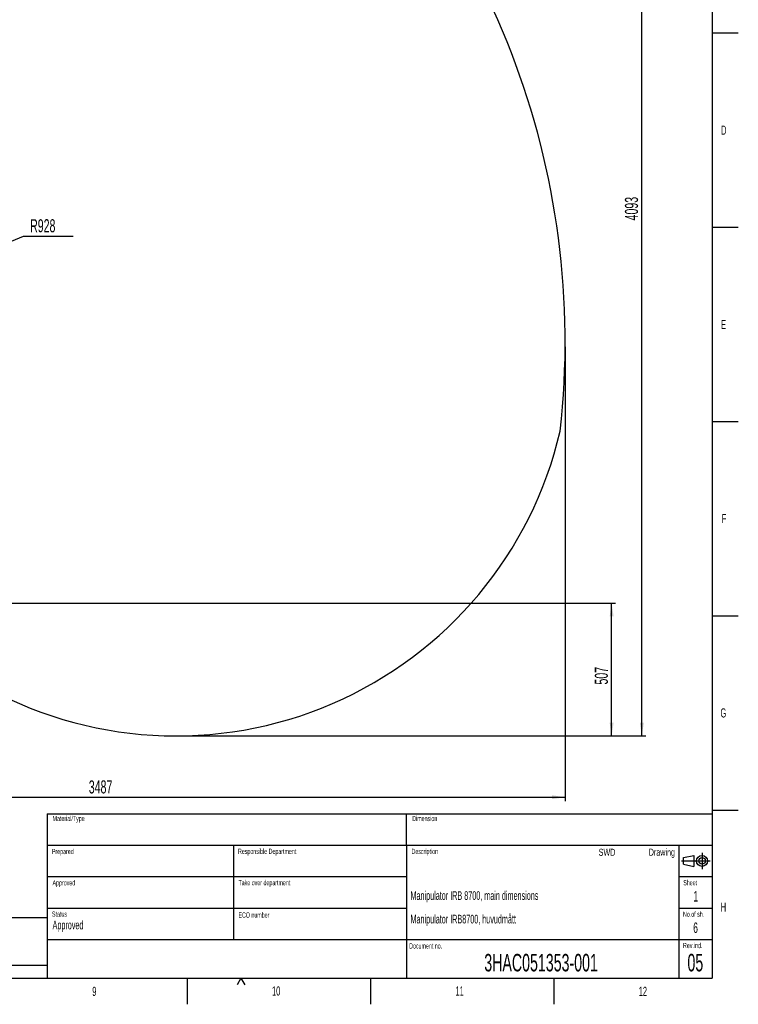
# Model space of a CAD drawing. Extents: x 0 to 8410, y 0 to 5940.
# Tile 112 of 158: x 5665 to 8410, y 0 to 3763. Entities that reach past the tile are written whole.
import ezdxf

# ---------------------------------------------------------------- set-up
doc = ezdxf.new("R2010")
doc.units = 0
doc.header["$LTSCALE"] = 10
doc.linetypes.add('CENTERX2', pattern=[20.32, 12.7, -2.54, 2.54, -2.54])
doc.layers.get('0').update_dxf_attribs({"linetype": 'CONTINUOUS'})
doc.styles.add('SLDTEXTSTYLE0', font='TXT', dxfattribs={"width": 0.605})
doc.dimstyles.new('SLDDIMSTYLE0', dxfattribs={"dimtxt": 50, "dimasz": 50, "dimexe": 0, "dimexo": 0.0625, "dimgap": 12.5, "dimtad": 0, "dimtih": 1, "dimtoh": 1, "dimdec": 0, "dimrnd": 1e-09, "dimzin": 12, "dimtxsty": 'SLDTEXTSTYLE0', "dimsah": 1, "dimcen": 0, "dimazin": 3, "dimtfac": 1, "dimtofl": 0, "dimtmove": 0, "dimatfit": 3, "dimtolj": 1, "dimtzin": 12})
doc.dimstyles.new('SLDDIMSTYLE1', dxfattribs={"dimtxt": 50, "dimasz": 50, "dimexe": 0, "dimexo": 0.0625, "dimgap": 12.5, "dimtad": 1, "dimdec": 1, "dimrnd": 1e-09, "dimzin": 12, "dimtxsty": 'SLDTEXTSTYLE0', "dimsah": 1, "dimcen": 0.09, "dimazin": 3, "dimtfac": 1, "dimtofl": 0, "dimtmove": 0, "dimatfit": 3, "dimtolj": 1, "dimtzin": 12})
doc.dimstyles.new('SLDDIMSTYLE2', dxfattribs={"dimtxt": 50, "dimasz": 50, "dimexe": 0, "dimexo": 0.0625, "dimgap": 12.5, "dimtad": 1, "dimdec": 0, "dimrnd": 1e-09, "dimzin": 12, "dimtxsty": 'SLDTEXTSTYLE0', "dimsah": 1, "dimcen": 0.09, "dimazin": 3, "dimtfac": 1, "dimtofl": 0, "dimtmove": 0, "dimatfit": 3, "dimtolj": 1, "dimtzin": 12})

# ---------------------------------------------------------------- blocks, each defined once
blk = doc.blocks.new('_D')
at = {"color": 7, "linetype": 'CONTINUOUS'}
for p, q in [((5541.7, 2880.5), (5679.6, 2936.2)), ((5679.6, 2936.2), (5868.8, 2936.2)), ((4681.6, 2533), (5541.7, 2880.5))]:
    blk.add_line(p, q, dxfattribs=at)
blk.add_solid([(5541.7, 2880.5), (5590.9, 2892.2), (5585.2, 2906.1)], dxfattribs=at)
at = {"color": 7, "linetype": 'CONTINUOUS', "insert": (5704.6, 3000.6), "char_height": 50, "attachment_point": 1, "style": 'SLDTEXTSTYLE0'}
blk.add_mtext('R928', dxfattribs=at)
blk = doc.blocks.new('_D_2')
at = {"color": 7, "linetype": 'CONTINUOUS'}
for p, q in [((4661.4, 1533), (7941.1, 1533)), ((7926.1, 1025.8), (7926.1, 1533)), ((6281.6, 1025.8), (7941.1, 1025.8))]:
    blk.add_line(p, q, dxfattribs=at)
for points in [[(7926.1, 1533), (7918.6, 1483), (7933.6, 1483)], [(7926.1, 1025.8), (7933.6, 1075.8), (7918.6, 1075.8)]]:
    blk.add_solid(points, dxfattribs=at)
at = {"color": 7, "linetype": 'CONTINUOUS', "insert": (7861.7, 1222.1), "char_height": 50, "attachment_point": 1, "rotation": 90, "style": 'SLDTEXTSTYLE0'}
blk.add_mtext('507', dxfattribs=at)
blk = doc.blocks.new('_D_3')
at = {"color": 7, "linetype": 'CONTINUOUS'}
for p, q in [((5824, 5119), (8056.4, 5119)), ((8041.4, 1025.8), (8041.4, 5119)), ((6281.6, 1025.8), (8056.4, 1025.8))]:
    blk.add_line(p, q, dxfattribs=at)
for points in [[(8041.4, 5119), (8033.9, 5069), (8048.9, 5069)], [(8041.4, 1025.8), (8048.9, 1075.8), (8033.9, 1075.8)]]:
    blk.add_solid(points, dxfattribs=at)
at = {"color": 7, "linetype": 'CONTINUOUS', "insert": (7976.9, 2996), "char_height": 50, "attachment_point": 1, "rotation": 90, "style": 'SLDTEXTSTYLE0'}
blk.add_mtext('4093', dxfattribs=at)
blk = doc.blocks.new('_D_5')
at = {"color": 7, "linetype": 'CONTINUOUS'}
for p, q in [((7748.6, 2513), (7748.6, 776.5)), ((4261.6, 1477), (4261.6, 776.5)), ((4261.6, 791.5), (7748.6, 791.5))]:
    blk.add_line(p, q, dxfattribs=at)
for points in [[(4261.6, 791.5), (4311.6, 784), (4311.6, 799)], [(7748.6, 791.5), (7698.6, 799), (7698.6, 784)]]:
    blk.add_solid(points, dxfattribs=at)
at = {"color": 7, "linetype": 'CONTINUOUS', "insert": (5928.7, 855.9), "char_height": 50, "attachment_point": 1, "style": 'SLDTEXTSTYLE0'}
blk.add_mtext('3487', dxfattribs=at)
blk = doc.blocks.new('_D_9')
at = {"color": 7, "linetype": 'CONTINUOUS'}
for p, q in [((6136.6, 4639.1), (2746.6, 4639.1)), ((2761.6, 4639.1), (2761.6, 1533)), ((3861.9, 1533), (2746.6, 1533))]:
    blk.add_line(p, q, dxfattribs=at)
for points in [[(2761.6, 4639.1), (2754.1, 4589.1), (2769.1, 4589.1)], [(2761.6, 1533), (2769.1, 1583), (2754.1, 1583)]]:
    blk.add_solid(points, dxfattribs=at)
at = {"color": 7, "linetype": 'CONTINUOUS', "insert": (2697.2, 3009.7), "char_height": 50, "attachment_point": 1, "rotation": 90, "style": 'SLDTEXTSTYLE0'}
blk.add_mtext('3106', dxfattribs=at)

msp = doc.modelspace()

# ---------------------------------------------------------------- linework, layer by layer
at = {"color": 7, "linetype": 'CONTINUOUS'}
for p, q in [((8310, 5840), (8310, 100)), ((8310, 3712.5), (8410, 3712.5)), ((8310, 2970), (8410, 2970)), ((8310, 2227.5), (8410, 2227.5)), ((8310, 1485), (8410, 1485)), ((5770, 728), (8310, 728)), ((5770, 728), (5770, 608)), ((7142, 608), (7142, 728)), ((8310, 742.5), (8410, 742.5)), ((5770, 608), (8310, 608)), ((5770, 608), (5770, 100)), ((6481, 608), (6481, 248)), ((7142, 608), (7142, 248)), ((8183, 608), (8183, 100)), ((8200.5, 560.5), (8240.5, 569)), ((8240.5, 569), (8240.5, 527)), ((8200.5, 535.5), (8200.5, 560.5)), ((8200.5, 535.5), (8240.5, 527)), ((5770, 488), (7142, 488)), ((8183, 488), (8310, 488)), ((5770, 368), (7142, 368)), ((8183, 368), (8310, 368)), ((5770, 330), (4490, 330)), ((5770, 248), (8310, 248)), ((7142, 248), (7142, 100)), ((4490, 150), (5770, 150)), ((200, 100), (8310, 100)), ((6305, 100), (6305, 0)), ((6510, 100), (6495, 74.019238)), ((6510, 100), (6525, 74.019238)), ((7005, 100), (7005, 0)), ((7705, 100), (7705, 0))]:
    msp.add_line(p, q, dxfattribs=at)
at = {"color": 7, "linetype": 'CENTERX2'}
for p, q in [((8271.5, 579), (8271.5, 517)), ((8192.5, 548), (8302.5, 548))]:
    msp.add_line(p, q, dxfattribs=at)
at = {"color": 7, "linetype": 'CONTINUOUS'}
for radius in [21, 12.5]:
    msp.add_circle((8271.5, 548), radius, dxfattribs=at)
for centre, radius, start, end in [((4681.634054, 2533.021738), 3066.98915, 353.58998934, 48.58998934), ((6261.634054, 2533.021738), 1507.22427, 239.86907978, 346.86907978)]:
    msp.add_arc(centre, radius, start, end, dxfattribs=at)

# ---------------------------------------------------------------- texts
at = {"color": 7, "linetype": 'CONTINUOUS', "style": 'SLDTEXTSTYLE0'}
for s, insert, char_height, attachment_point in [('D', (8344.171695, 3358.32619), 35, 1), ('E', (8344.649884, 2615.403824), 35, 1), ('F', (8346.714172, 1874.185784), 35, 1), ('G', (8341.937771, 1131.260096), 35, 1), ('Material/Type', (5790.38301, 720.306481), 20, 1), ('Dimension', (7164.481894, 720.19178), 20, 1), ('Prepared', (5787.858027, 594.106493), 20, 1), ('Responsible Department', (6498.803692, 594.70134), 20, 1), ('Description', (7161.759361, 594.275691), 20, 1), ('SWD', (7940.444696, 594.597379), 27, 3), ('Drawing', (8168.070144, 594.849589), 27, 3), ('Approved', (5790.214373, 474.434388), 20, 1), ('Take over department', (6500.544855, 475.011651), 20, 1), ('Sheet', (8199.750558, 474.866613), 20, 1), ('Manipulator IRB 8700, main dimensions', (7157.6325, 432.173603), 33, 1), ('1', (8247.36091, 432.456244), 40, 2), ('H', (8342.978648, 388.929958), 35, 1), ('Status', (5788.061817, 354.760112), 20, 1), ('ECO number', (6500.544855, 351.204558), 20, 1), ('Manipulator IRB8700, huvudmått', (7157.629226, 342.099653), 33, 1), ('No.of sh.', (8198.747149, 354.407148), 20, 1), ('Approved', (5790.29438, 319.66263), 33, 1), ('6', (8246.783658, 312.701969), 40, 2), ('Document no.', (7152.552708, 233.145703), 20, 1), ('Rev.ind.', (8198.70228, 234.625979), 20, 1), ('3HAC051353-001', (7656.587257, 192.734832), 67, 2), ('05', (8245.862197, 192.779059), 67, 2), ('9', (5941.962575, 66.934424), 35, 1), ('10', (6628.718231, 68.441548), 35, 1), ('11', (7329.690622, 68.540145), 35, 1), ('12', (8029.67235, 67.169179), 35, 1)]:
    msp.add_mtext(s, dxfattribs=dict(at, insert=insert, char_height=char_height, attachment_point=attachment_point))

# ---------------------------------------------------------------- dimensions: what is measured, and where the dimension line sits
at = {"color": 7, "linetype": 'CONTINUOUS'}
for base, p1, p2, picture, middle in [((8041.367546, 5118.989613), (6261.634054, 1025.797468), (5804.021524, 5118.989613), '_D_3', (8041.367546, 3072.39354)), ((2761.634054, 1533.021738), (6156.634054, 4639.083327), (3881.910645, 1533.021738), '_D_9', (2761.634054, 3086.052532)), ((7926.121111, 1533.021738), (6261.634054, 1025.797468), (4641.357463, 1533.021738), '_D_2', (7926.121111, 1279.409603))]:
    dim = msp.add_linear_dim(base=base, p1=p1, p2=p2, angle=90, dimstyle='SLDDIMSTYLE2', dxfattribs=at)
    dim.commit()
    dim.dimension.update_dxf_attribs({"geometry": picture, "text_midpoint": middle, "dimtype": 160})
dim = msp.add_radius_dim(center=(4681.634054, 2533.021738), mpoint=(5541.690687, 2880.461918), dimstyle='SLDDIMSTYLE0', dxfattribs=at)
dim.commit()
dim.dimension.update_dxf_attribs({"geometry": '_D', "text_midpoint": (5786.684372, 2974.542115), "dimtype": 164})
dim = msp.add_linear_dim(base=(7748.623204, 791.487598), p1=(4261.634054, 1496.984796), p2=(7748.623204, 2533.021738), dimstyle='SLDDIMSTYLE1', dxfattribs=at)
dim.commit()
dim.dimension.update_dxf_attribs({"geometry": '_D_5', "text_midpoint": (6005.128629, 791.487598), "dimtype": 160})

doc.saveas('drawing.dxf')
